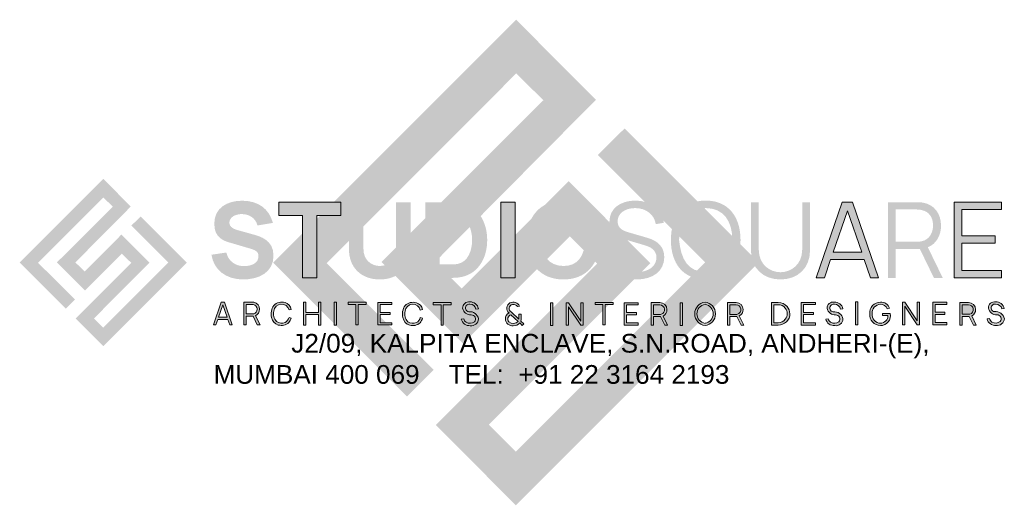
# Model space of a CAD drawing. Header units: millimetres. Extents: x -158258 to 126254, y -16359 to 60195.
# Tile 1 of 173: x -150212 to -148808, y -5896 to -5203. Entities that reach past the tile are written whole.
import ezdxf

# ---------------------------------------------------------------- set-up
doc = ezdxf.new("R2010")
doc.units = ezdxf.units.MM
doc.header["$LTSCALE"] = 0.1
doc.header["$MEASUREMENT"] = 0
doc.layers.get('0').update_dxf_attribs({"lineweight": 5})
doc.layers.add('S2-Title', color=7, linetype='Continuous', lineweight=0)
doc.layers.add('WM', color=7, linetype='Continuous', transparency=0.8)
doc.styles.get("Standard").update_dxf_attribs({"font": 'ARIALN.TTF'})

# ---------------------------------------------------------------- blocks, each defined once
blk = doc.blocks.new('logo')
at = {"linetype": 'ByBlock', "true_color": 0xe8e8e8}
h = blk.add_hatch(color=254, dxfattribs=at)
h.dxf.hatch_style = 1
edge = h.paths.add_edge_path()
edge.add_spline(control_points=[(257.415, 47.058), (257.814, 46.665), (258.227, 46.257), (258.674, 45.818)], knot_values=[0, 0, 0, 0, 1, 1, 1, 1], degree=3, periodic=0)
edge.add_spline(control_points=[(258.674, 45.818), (256.167, 43.315), (253.662, 40.813), (251.184, 38.338)], knot_values=[0, 0, 0, 0, 1, 1, 1, 1], degree=3, periodic=0)
edge.add_spline(control_points=[(251.184, 38.338), (252.432, 37.087), (253.674, 35.842), (254.949, 34.565)], knot_values=[0, 0, 0, 0, 1, 1, 1, 1], degree=3, periodic=0)
edge.add_spline(control_points=[(254.949, 34.565), (256.6, 36.217), (258.261, 37.883), (259.897, 39.523)], knot_values=[0, 0, 0, 0, 1, 1, 1, 1], degree=3, periodic=0)
edge.add_spline(control_points=[(259.897, 39.523), (260.309, 39.111), (260.723, 38.698), (261.166, 38.255)], knot_values=[0, 0, 0, 0, 1, 1, 1, 1], degree=3, periodic=0)
edge.add_spline(control_points=[(261.166, 38.255), (258.679, 35.771), (256.177, 33.271), (253.695, 30.792)], knot_values=[0, 0, 0, 0, 1, 1, 1, 1], degree=3, periodic=0)
edge.add_spline(control_points=[(253.695, 30.792), (254.935, 29.549), (256.178, 28.304), (257.4, 27.079)], knot_values=[0, 0, 0, 0, 1, 1, 1, 1], degree=3, periodic=0)
edge.add_spline(control_points=[(257.4, 27.079), (261.146, 30.823), (264.901, 34.579), (268.634, 38.31)], knot_values=[0, 0, 0, 0, 1, 1, 1, 1], degree=3, periodic=0)
edge.add_spline(control_points=[(268.634, 38.31), (266.57, 40.377), (264.49, 42.458), (262.433, 44.516)], knot_values=[0, 0, 0, 0, 1, 1, 1, 1], degree=3, periodic=0)
edge.add_spline(control_points=[(262.433, 44.516), (262.04, 44.127), (261.632, 43.723), (261.19, 43.285)], knot_values=[0, 0, 0, 0, 1, 1, 1, 1], degree=3, periodic=0)
edge.add_spline(control_points=[(261.19, 43.285), (262.848, 41.631), (264.512, 39.969), (266.162, 38.324)], knot_values=[0, 0, 0, 0, 1, 1, 1, 1], degree=3, periodic=0)
edge.add_spline(control_points=[(266.162, 38.324), (263.236, 35.398), (260.315, 32.477), (257.397, 29.558)], knot_values=[0, 0, 0, 0, 1, 1, 1, 1], degree=3, periodic=0)
edge.add_spline(control_points=[(257.397, 29.558), (256.999, 29.959), (256.59, 30.371), (256.149, 30.814)], knot_values=[0, 0, 0, 0, 1, 1, 1, 1], degree=3, periodic=0)
edge.add_spline(control_points=[(256.149, 30.814), (258.649, 33.311), (261.151, 35.811), (263.625, 38.281)], knot_values=[0, 0, 0, 0, 1, 1, 1, 1], degree=3, periodic=0)
edge.add_spline(control_points=[(263.625, 38.281), (262.372, 39.537), (261.126, 40.785), (259.843, 42.071)], knot_values=[0, 0, 0, 0, 1, 1, 1, 1], degree=3, periodic=0)
edge.add_spline(control_points=[(259.843, 42.071), (258.197, 40.42), (256.535, 38.754), (254.892, 37.109)], knot_values=[0, 0, 0, 0, 1, 1, 1, 1], degree=3, periodic=0)
edge.add_spline(control_points=[(254.892, 37.109), (254.486, 37.508), (254.072, 37.915), (253.652, 38.328)], knot_values=[0, 0, 0, 0, 1, 1, 1, 1], degree=3, periodic=0)
edge.add_spline(control_points=[(253.652, 38.328), (256.145, 40.839), (258.639, 43.355), (261.102, 45.836)], knot_values=[0, 0, 0, 0, 1, 1, 1, 1], degree=3, periodic=0)
edge.add_spline(control_points=[(261.102, 45.836), (259.871, 47.073), (258.627, 48.325), (257.411, 49.546)], knot_values=[0, 0, 0, 0, 1, 1, 1, 1], degree=3, periodic=0)
edge.add_spline(control_points=[(257.411, 49.546), (253.666, 45.8), (249.909, 42.045), (246.171, 38.307)], knot_values=[0, 0, 0, 0, 1, 1, 1, 1], degree=3, periodic=0)
edge.add_spline(control_points=[(246.171, 38.307), (248.225, 36.251), (250.296, 34.179), (252.358, 32.116)], knot_values=[0, 0, 0, 0, 1, 1, 1, 1], degree=3, periodic=0)
edge.add_spline(control_points=[(252.358, 32.116), (252.755, 32.51), (253.163, 32.914), (253.594, 33.342)], knot_values=[0, 0, 0, 0, 1, 1, 1, 1], degree=3, periodic=0)
edge.add_spline(control_points=[(253.594, 33.342), (251.938, 34.992), (250.277, 36.648), (248.64, 38.281)], knot_values=[0, 0, 0, 0, 1, 1, 1, 1], degree=3, periodic=0)
edge.add_spline(control_points=[(248.64, 38.281), (251.581, 41.224), (254.506, 44.149), (257.415, 47.058)], knot_values=[0, 0, 0, 0, 1, 1, 1, 1], degree=3, periodic=0)
blk = doc.blocks.new('sslogo')
at = {"linetype": 'ByBlock'}
h = blk.add_hatch(color=256, dxfattribs=at)
h.dxf.hatch_style = 1
edge = h.paths.add_edge_path()
edge.add_spline(control_points=[(5.03, 17.44), (4.64, 17.05), (4.23, 16.64), (3.79, 16.21)], knot_values=[0, 0, 0, 0, 1, 1, 1, 1], degree=3, periodic=0)
edge.add_spline(control_points=[(3.79, 16.21), (5.45, 14.55), (7.11, 12.89), (8.76, 11.24)], knot_values=[0, 0, 0, 0, 1, 1, 1, 1], degree=3, periodic=0)
edge.add_spline(control_points=[(8.76, 11.24), (5.84, 8.32), (2.91, 5.4), (0, 2.48)], knot_values=[0, 0, 0, 0, 1, 1, 1, 1], degree=3, periodic=0)
edge.add_spline(control_points=[(0, 2.48), (-0.4, 2.88), (-0.81, 3.29), (-1.25, 3.73)], knot_values=[0, 0, 0, 0, 1, 1, 1, 1], degree=3, periodic=0)
edge.add_spline(control_points=[(-1.25, 3.73), (1.25, 6.23), (3.75, 8.73), (6.22, 11.2)], knot_values=[0, 0, 0, 0, 1, 1, 1, 1], degree=3, periodic=0)
edge.add_spline(control_points=[(6.22, 11.2), (4.97, 12.46), (3.73, 13.71), (2.44, 14.99)], knot_values=[0, 0, 0, 0, 1, 1, 1, 1], degree=3, periodic=0)
edge.add_spline(control_points=[(2.44, 14.99), (0.8, 13.34), (-0.87, 11.67), (-2.51, 10.03)], knot_values=[0, 0, 0, 0, 1, 1, 1, 1], degree=3, periodic=0)
edge.add_spline(control_points=[(-2.51, 10.03), (-2.91, 10.43), (-3.33, 10.84), (-3.75, 11.25)], knot_values=[0, 0, 0, 0, 1, 1, 1, 1], degree=3, periodic=0)
edge.add_spline(control_points=[(-3.75, 11.25), (-1.26, 13.76), (1.24, 16.28), (3.7, 18.76)], knot_values=[0, 0, 0, 0, 1, 1, 1, 1], degree=3, periodic=0)
edge.add_spline(control_points=[(3.7, 18.76), (2.47, 19.99), (1.23, 21.25), (0.01, 22.47)], knot_values=[0, 0, 0, 0, 1, 1, 1, 1], degree=3, periodic=0)
edge.add_spline(control_points=[(0.01, 22.47), (-3.73, 18.72), (-7.49, 14.97), (-11.23, 11.23)], knot_values=[0, 0, 0, 0, 1, 1, 1, 1], degree=3, periodic=0)
edge.add_spline(control_points=[(-11.23, 11.23), (-9.17, 9.17), (-7.1, 7.1), (-5.04, 5.04)], knot_values=[0, 0, 0, 0, 1, 1, 1, 1], degree=3, periodic=0)
edge.add_spline(control_points=[(-5.04, 5.04), (-4.65, 5.43), (-4.24, 5.83), (-3.81, 6.26)], knot_values=[0, 0, 0, 0, 1, 1, 1, 1], degree=3, periodic=0)
edge.add_spline(control_points=[(-3.81, 6.26), (-5.46, 7.91), (-7.12, 9.57), (-8.76, 11.2)], knot_values=[0, 0, 0, 0, 1, 1, 1, 1], degree=3, periodic=0)
edge.add_spline(control_points=[(-8.76, 11.2), (-5.82, 14.14), (-2.89, 17.07), (0.02, 19.98)], knot_values=[0, 0, 0, 0, 1, 1, 1, 1], degree=3, periodic=0)
edge.add_spline(control_points=[(0.02, 19.98), (0.41, 19.59), (0.83, 19.18), (1.27, 18.74)], knot_values=[0, 0, 0, 0, 1, 1, 1, 1], degree=3, periodic=0)
edge.add_spline(control_points=[(1.27, 18.74), (-1.23, 16.24), (-3.74, 13.73), (-6.22, 11.26)], knot_values=[0, 0, 0, 0, 1, 1, 1, 1], degree=3, periodic=0)
edge.add_spline(control_points=[(-6.22, 11.26), (-4.97, 10.01), (-3.73, 8.76), (-2.45, 7.49)], knot_values=[0, 0, 0, 0, 1, 1, 1, 1], degree=3, periodic=0)
edge.add_spline(control_points=[(-2.45, 7.49), (-0.8, 9.14), (0.86, 10.8), (2.5, 12.44)], knot_values=[0, 0, 0, 0, 1, 1, 1, 1], degree=3, periodic=0)
edge.add_spline(control_points=[(2.5, 12.44), (2.91, 12.03), (3.32, 11.62), (3.77, 11.18)], knot_values=[0, 0, 0, 0, 1, 1, 1, 1], degree=3, periodic=0)
edge.add_spline(control_points=[(3.77, 11.18), (1.28, 8.69), (-1.22, 6.19), (-3.71, 3.71)], knot_values=[0, 0, 0, 0, 1, 1, 1, 1], degree=3, periodic=0)
edge.add_spline(control_points=[(-3.71, 3.71), (-2.47, 2.47), (-1.22, 1.23), (0, 0)], knot_values=[0, 0, 0, 0, 1, 1, 1, 1], degree=3, periodic=0)
edge.add_spline(control_points=[(0, 0), (3.75, 3.74), (7.5, 7.5), (11.23, 11.23)], knot_values=[0, 0, 0, 0, 1, 1, 1, 1], degree=3, periodic=0)
edge.add_spline(control_points=[(11.23, 11.23), (9.17, 13.3), (7.09, 15.38), (5.03, 17.44)], knot_values=[0, 0, 0, 0, 1, 1, 1, 1], degree=3, periodic=0)
h = blk.add_hatch(color=256, dxfattribs=at)
h.dxf.hatch_style = 1
edge = h.paths.add_edge_path()
edge.add_spline(control_points=[(16.95, 16.6), (16.95, 17.32), (17.79, 17.78), (18.7, 17.74)], knot_values=[0, 0, 0, 0, 1, 1, 1, 1], degree=3, periodic=0)
edge.add_spline(control_points=[(18.7, 17.74), (19.62, 17.72), (20.5, 17.2), (20.72, 16.21)], knot_values=[0, 0, 0, 0, 1, 1, 1, 1], degree=3, periodic=0)
edge.add_line((20.72, 16.21), (22.8, 16.56))
edge.add_spline(control_points=[(22.8, 16.56), (22.3, 18.47), (20.83, 19.51), (18.73, 19.54)], knot_values=[0, 0, 0, 0, 1, 1, 1, 1], degree=3, periodic=0)
edge.add_spline(control_points=[(18.73, 19.54), (16.64, 19.56), (14.93, 18.55), (14.93, 16.5)], knot_values=[0, 0, 0, 0, 1, 1, 1, 1], degree=3, periodic=0)
edge.add_spline(control_points=[(14.93, 16.5), (14.85, 14.43), (16.44, 14.07), (17.23, 13.85)], knot_values=[0, 0, 0, 0, 1, 1, 1, 1], degree=3, periodic=0)
edge.add_line((17.23, 13.85), (19.87, 13.07))
edge.add_spline(control_points=[(19.87, 13.07), (20.76, 12.82), (20.86, 12.46), (20.86, 12.06)], knot_values=[0, 0, 0, 0, 1, 1, 1, 1], degree=3, periodic=0)
edge.add_spline(control_points=[(20.86, 12.06), (20.86, 11.12), (19.87, 10.75), (18.92, 10.75)], knot_values=[0, 0, 0, 0, 1, 1, 1, 1], degree=3, periodic=0)
edge.add_spline(control_points=[(18.92, 10.75), (17.79, 10.75), (16.82, 11.4), (16.54, 12.58)], knot_values=[0, 0, 0, 0, 1, 1, 1, 1], degree=3, periodic=0)
edge.add_line((16.54, 12.58), (14.54, 12.28))
edge.add_spline(control_points=[(14.54, 12.28), (14.85, 10.22), (16.54, 8.96), (18.8, 8.96)], knot_values=[0, 0, 0, 0, 1, 1, 1, 1], degree=3, periodic=0)
edge.add_spline(control_points=[(18.8, 8.96), (20.88, 8.96), (22.92, 9.89), (22.88, 12.19)], knot_values=[0, 0, 0, 0, 1, 1, 1, 1], degree=3, periodic=0)
edge.add_spline(control_points=[(22.88, 12.19), (22.88, 14.24), (21.12, 14.75), (20.07, 15.03)], knot_values=[0, 0, 0, 0, 1, 1, 1, 1], degree=3, periodic=0)
edge.add_line((20.07, 15.03), (18.31, 15.52))
edge.add_spline(control_points=[(18.31, 15.52), (17.66, 15.68), (16.95, 15.94), (16.95, 16.6)], knot_values=[0, 0, 0, 0, 1, 1, 1, 1], degree=3, periodic=0)
h = blk.add_hatch(color=256, dxfattribs=at)
h.dxf.hatch_style = 1
h.paths.add_polyline_path([(26.78, 17.55), (26.78, 9.17), (28.71, 9.17), (28.71, 17.55), (31.92, 17.55), (31.92, 19.34), (23.58, 19.34), (23.58, 17.55)])
h = blk.add_hatch(color=256, dxfattribs=at)
h.dxf.hatch_style = 1
edge = h.paths.add_edge_path()
edge.add_spline(control_points=[(37.17, 10.77), (35.96, 10.77), (34.98, 11.66), (34.98, 13)], knot_values=[0, 0, 0, 0, 1, 1, 1, 1], degree=3, periodic=0)
edge.add_line((34.98, 13), (34.98, 19.34))
edge.add_line((34.98, 19.34), (33.03, 19.33))
edge.add_line((33.03, 19.33), (33.03, 12.99))
edge.add_spline(control_points=[(33.03, 12.99), (33.03, 10.54), (34.71, 8.96), (37.17, 8.96)], knot_values=[0, 0, 0, 0, 1, 1, 1, 1], degree=3, periodic=0)
edge.add_spline(control_points=[(37.17, 8.96), (39.63, 8.96), (41.31, 10.54), (41.31, 12.99)], knot_values=[0, 0, 0, 0, 1, 1, 1, 1], degree=3, periodic=0)
edge.add_line((41.31, 12.99), (41.31, 19.34))
edge.add_line((41.31, 19.34), (39.36, 19.34))
edge.add_line((39.36, 19.34), (39.36, 13))
edge.add_spline(control_points=[(39.36, 13), (39.36, 11.69), (38.42, 10.77), (37.17, 10.77)], knot_values=[0, 0, 0, 0, 1, 1, 1, 1], degree=3, periodic=0)
h = blk.add_hatch(color=256, dxfattribs=at)
h.dxf.hatch_style = 1
edge = h.paths.add_edge_path()
edge.add_spline(control_points=[(51.61, 14.26), (51.61, 16.84), (50.24, 18.99), (47.78, 19.29)], knot_values=[0, 0, 0, 0, 1, 1, 1, 1], degree=3, periodic=0)
edge.add_spline(control_points=[(47.78, 19.29), (47.32, 19.34), (46.73, 19.34), (46.57, 19.34)], knot_values=[0, 0, 0, 0, 1, 1, 1, 1], degree=3, periodic=0)
edge.add_line((46.57, 19.34), (43.28, 19.34))
edge.add_line((43.28, 19.34), (43.28, 9.17))
edge.add_line((43.28, 9.17), (46.57, 9.17))
edge.add_spline(control_points=[(46.57, 9.17), (46.73, 9.17), (47.32, 9.17), (47.78, 9.23)], knot_values=[0, 0, 0, 0, 1, 1, 1, 1], degree=3, periodic=0)
edge.add_spline(control_points=[(47.78, 9.23), (50.24, 9.52), (51.61, 11.67), (51.61, 14.26)], knot_values=[0, 0, 0, 0, 1, 1, 1, 1], degree=3, periodic=0)
edge = h.paths.add_edge_path(flags=16)
edge.add_spline(control_points=[(49.58, 14.26), (49.58, 12.8), (49, 11.32), (47.67, 11.05)], knot_values=[0, 0, 0, 0, 1, 1, 1, 1], degree=3, periodic=0)
edge.add_spline(control_points=[(47.67, 11.05), (47.32, 10.98), (46.83, 10.98), (46.57, 10.98)], knot_values=[0, 0, 0, 0, 1, 1, 1, 1], degree=3, periodic=0)
edge.add_line((46.57, 10.98), (45.23, 10.98))
edge.add_line((45.23, 10.98), (45.23, 17.53))
edge.add_line((45.23, 17.53), (46.57, 17.53))
edge.add_spline(control_points=[(46.57, 17.53), (46.83, 17.53), (47.32, 17.53), (47.67, 17.46)], knot_values=[0, 0, 0, 0, 1, 1, 1, 1], degree=3, periodic=0)
edge.add_spline(control_points=[(47.67, 17.46), (48.96, 17.21), (49.58, 15.78), (49.58, 14.26)], knot_values=[0, 0, 0, 0, 1, 1, 1, 1], degree=3, periodic=0)
h = blk.add_hatch(color=256, dxfattribs=at)
h.dxf.hatch_style = 1
h.paths.add_polyline_path([(53.44, 9.17), (55.36, 9.17), (55.36, 19.34), (53.44, 19.34)])
h = blk.add_hatch(color=256, dxfattribs=at)
h.dxf.hatch_style = 1
edge = h.paths.add_edge_path()
edge.add_spline(control_points=[(61.84, 8.96), (64.89, 8.96), (66.7, 10.98), (66.77, 14.26)], knot_values=[0, 0, 0, 0, 1, 1, 1, 1], degree=3, periodic=0)
edge.add_spline(control_points=[(66.77, 14.26), (66.77, 17.42), (64.89, 19.56), (61.84, 19.56)], knot_values=[0, 0, 0, 0, 1, 1, 1, 1], degree=3, periodic=0)
edge.add_spline(control_points=[(61.84, 19.56), (58.79, 19.56), (56.91, 17.42), (56.91, 14.26)], knot_values=[0, 0, 0, 0, 1, 1, 1, 1], degree=3, periodic=0)
edge.add_spline(control_points=[(56.91, 14.26), (56.91, 11.1), (58.79, 8.96), (61.84, 8.96)], knot_values=[0, 0, 0, 0, 1, 1, 1, 1], degree=3, periodic=0)
edge = h.paths.add_edge_path(flags=16)
edge.add_spline(control_points=[(64.74, 14.26), (64.74, 12.14), (63.77, 10.74), (61.84, 10.77)], knot_values=[0, 0, 0, 0, 1, 1, 1, 1], degree=3, periodic=0)
edge.add_spline(control_points=[(61.84, 10.77), (59.9, 10.8), (58.94, 12.14), (58.94, 14.26)], knot_values=[0, 0, 0, 0, 1, 1, 1, 1], degree=3, periodic=0)
edge.add_spline(control_points=[(58.94, 14.26), (58.94, 16.38), (59.9, 17.78), (61.84, 17.74)], knot_values=[0, 0, 0, 0, 1, 1, 1, 1], degree=3, periodic=0)
edge.add_spline(control_points=[(61.84, 17.74), (63.77, 17.72), (64.74, 16.38), (64.74, 14.26)], knot_values=[0, 0, 0, 0, 1, 1, 1, 1], degree=3, periodic=0)
h = blk.add_hatch(color=256, dxfattribs=at)
h.dxf.hatch_style = 1
edge = h.paths.add_edge_path()
edge.add_spline(control_points=[(71.7, 8.96), (73.82, 8.96), (75.41, 10.05), (75.41, 11.96)], knot_values=[0, 0, 0, 0, 1, 1, 1, 1], degree=3, periodic=0)
edge.add_spline(control_points=[(75.41, 11.96), (75.41, 13.87), (73.78, 14.37), (72.95, 14.61)], knot_values=[0, 0, 0, 0, 1, 1, 1, 1], degree=3, periodic=0)
edge.add_line((72.95, 14.61), (70.95, 15.19))
edge.add_spline(control_points=[(70.95, 15.19), (70.16, 15.42), (69.11, 15.66), (69.14, 16.8)], knot_values=[0, 0, 0, 0, 1, 1, 1, 1], degree=3, periodic=0)
edge.add_spline(control_points=[(69.14, 16.8), (69.14, 17.82), (70.14, 18.57), (71.52, 18.55)], knot_values=[0, 0, 0, 0, 1, 1, 1, 1], degree=3, periodic=0)
edge.add_spline(control_points=[(71.52, 18.55), (72.93, 18.55), (74.06, 17.71), (74.27, 16.39)], knot_values=[0, 0, 0, 0, 1, 1, 1, 1], degree=3, periodic=0)
edge.add_line((74.27, 16.39), (75.36, 16.57))
edge.add_spline(control_points=[(75.36, 16.57), (75.02, 18.41), (73.55, 19.54), (71.53, 19.56)], knot_values=[0, 0, 0, 0, 1, 1, 1, 1], degree=3, periodic=0)
edge.add_spline(control_points=[(71.53, 19.56), (69.52, 19.56), (68.04, 18.48), (68.04, 16.76)], knot_values=[0, 0, 0, 0, 1, 1, 1, 1], degree=3, periodic=0)
edge.add_spline(control_points=[(68.04, 16.76), (68.04, 15.4), (68.97, 14.68), (70.22, 14.31)], knot_values=[0, 0, 0, 0, 1, 1, 1, 1], degree=3, periodic=0)
edge.add_line((70.22, 14.31), (72.79, 13.55))
edge.add_spline(control_points=[(72.79, 13.55), (73.49, 13.34), (74.36, 12.96), (74.36, 11.9)], knot_values=[0, 0, 0, 0, 1, 1, 1, 1], degree=3, periodic=0)
edge.add_spline(control_points=[(74.36, 11.9), (74.36, 10.71), (73.24, 9.95), (71.74, 9.95)], knot_values=[0, 0, 0, 0, 1, 1, 1, 1], degree=3, periodic=0)
edge.add_spline(control_points=[(71.74, 9.95), (70.23, 9.95), (69.06, 10.74), (68.72, 12.07)], knot_values=[0, 0, 0, 0, 1, 1, 1, 1], degree=3, periodic=0)
edge.add_line((68.72, 12.07), (67.65, 11.9))
edge.add_spline(control_points=[(67.65, 11.9), (68, 10.09), (69.48, 8.97), (71.7, 8.96)], knot_values=[0, 0, 0, 0, 1, 1, 1, 1], degree=3, periodic=0)
h = blk.add_hatch(color=256, dxfattribs=at)
h.dxf.hatch_style = 1
edge = h.paths.add_edge_path()
edge.add_line((83.92, 9.91), (84.86, 8.97))
edge.add_line((84.86, 8.97), (85.55, 9.68))
edge.add_line((85.55, 9.68), (84.6, 10.63))
edge.add_spline(control_points=[(84.6, 10.63), (85.3, 11.51), (85.66, 12.8), (85.66, 14.26)], knot_values=[0, 0, 0, 0, 1, 1, 1, 1], degree=3, periodic=0)
edge.add_spline(control_points=[(85.66, 14.26), (85.66, 17.38), (84.02, 19.56), (80.99, 19.56)], knot_values=[0, 0, 0, 0, 1, 1, 1, 1], degree=3, periodic=0)
edge.add_spline(control_points=[(80.99, 19.56), (77.93, 19.56), (76.3, 17.38), (76.3, 14.26)], knot_values=[0, 0, 0, 0, 1, 1, 1, 1], degree=3, periodic=0)
edge.add_spline(control_points=[(76.3, 14.26), (76.3, 11.13), (77.93, 8.96), (80.99, 8.96)], knot_values=[0, 0, 0, 0, 1, 1, 1, 1], degree=3, periodic=0)
edge.add_spline(control_points=[(80.99, 8.96), (82.18, 8.96), (83.17, 9.3), (83.92, 9.91)], knot_values=[0, 0, 0, 0, 1, 1, 1, 1], degree=3, periodic=0)
edge = h.paths.add_edge_path(flags=16)
edge.add_spline(control_points=[(83.17, 10.65), (82.61, 10.2), (81.89, 9.97), (80.99, 9.97)], knot_values=[0, 0, 0, 0, 1, 1, 1, 1], degree=3, periodic=0)
edge.add_spline(control_points=[(80.99, 9.97), (78.6, 9.97), (77.66, 11.63), (77.4, 14.26)], knot_values=[0, 0, 0, 0, 1, 1, 1, 1], degree=3, periodic=0)
edge.add_spline(control_points=[(77.4, 14.26), (77.4, 16.71), (78.6, 18.57), (80.99, 18.55)], knot_values=[0, 0, 0, 0, 1, 1, 1, 1], degree=3, periodic=0)
edge.add_spline(control_points=[(80.99, 18.55), (83.37, 18.55), (84.56, 16.8), (84.56, 14.26)], knot_values=[0, 0, 0, 0, 1, 1, 1, 1], degree=3, periodic=0)
edge.add_spline(control_points=[(84.56, 14.26), (84.56, 13.11), (84.31, 12.13), (83.84, 11.39)], knot_values=[0, 0, 0, 0, 1, 1, 1, 1], degree=3, periodic=0)
edge.add_line((83.84, 11.39), (82.85, 12.38))
edge.add_line((82.85, 12.38), (82.14, 11.67))
edge.add_line((82.14, 11.67), (83.17, 10.65))
h = blk.add_hatch(color=256, dxfattribs=at)
h.dxf.hatch_style = 1
edge = h.paths.add_edge_path()
edge.add_spline(control_points=[(91.03, 8.96), (93.36, 8.96), (95, 10.5), (95, 12.84)], knot_values=[0, 0, 0, 0, 1, 1, 1, 1], degree=3, periodic=0)
edge.add_line((95, 12.84), (95, 19.34))
edge.add_line((95, 19.34), (93.95, 19.34))
edge.add_line((93.95, 19.34), (93.95, 12.99))
edge.add_spline(control_points=[(93.95, 12.99), (93.95, 10.87), (92.35, 9.93), (91.03, 9.93)], knot_values=[0, 0, 0, 0, 1, 1, 1, 1], degree=3, periodic=0)
edge.add_spline(control_points=[(91.03, 9.93), (89.72, 9.93), (88.11, 10.85), (88.11, 12.99)], knot_values=[0, 0, 0, 0, 1, 1, 1, 1], degree=3, periodic=0)
edge.add_line((88.11, 12.99), (88.11, 19.34))
edge.add_line((88.11, 19.34), (87.06, 19.34))
edge.add_line((87.06, 19.34), (87.06, 12.84))
edge.add_spline(control_points=[(87.06, 12.84), (87.06, 10.5), (88.7, 8.96), (91.03, 8.96)], knot_values=[0, 0, 0, 0, 1, 1, 1, 1], degree=3, periodic=0)
h = blk.add_hatch(color=256, dxfattribs=at)
h.dxf.hatch_style = 1
h.paths.add_polyline_path([(100.72, 19.34), (99.34, 19.34), (95.83, 9.17), (96.93, 9.17), (97.77, 11.64), (102.28, 11.64), (103.14, 9.17), (104.22, 9.17)])
h.paths.add_polyline_path([(101.95, 12.62), (98.11, 12.62), (100.02, 18.17)], flags=16)
h = blk.add_hatch(color=256, dxfattribs=at)
h.dxf.hatch_style = 1
edge = h.paths.add_edge_path()
edge.add_spline(control_points=[(110.84, 13.28), (111.99, 13.75), (112.61, 14.87), (112.61, 16.19)], knot_values=[0, 0, 0, 0, 1, 1, 1, 1], degree=3, periodic=0)
edge.add_spline(control_points=[(112.61, 16.19), (112.61, 17.78), (111.72, 19.04), (110.13, 19.29)], knot_values=[0, 0, 0, 0, 1, 1, 1, 1], degree=3, periodic=0)
edge.add_spline(control_points=[(110.13, 19.29), (109.87, 19.33), (109.62, 19.34), (109.42, 19.34)], knot_values=[0, 0, 0, 0, 1, 1, 1, 1], degree=3, periodic=0)
edge.add_line((109.42, 19.34), (105.49, 19.34))
edge.add_line((105.49, 19.34), (105.49, 9.17))
edge.add_line((105.49, 9.17), (106.52, 9.17))
edge.add_line((106.52, 9.17), (106.52, 13.03))
edge.add_line((106.52, 13.03), (109.78, 13.03))
edge.add_line((109.78, 13.03), (111.65, 9.17))
edge.add_line((111.65, 9.17), (112.84, 9.17))
edge.add_line((112.84, 9.17), (110.84, 13.28))
edge = h.paths.add_edge_path(flags=16)
edge.add_spline(control_points=[(111.53, 16.19), (111.53, 15.25), (111.05, 14.31), (110.02, 14.09)], knot_values=[0, 0, 0, 0, 1, 1, 1, 1], degree=3, periodic=0)
edge.add_spline(control_points=[(110.02, 14.09), (109.8, 14.05), (109.55, 14.03), (109.39, 14.03)], knot_values=[0, 0, 0, 0, 1, 1, 1, 1], degree=3, periodic=0)
edge.add_line((109.39, 14.03), (106.52, 14.03))
edge.add_line((106.52, 14.03), (106.52, 18.36))
edge.add_line((106.52, 18.36), (109.39, 18.36))
edge.add_spline(control_points=[(109.39, 18.36), (109.55, 18.36), (109.8, 18.34), (110.02, 18.28)], knot_values=[0, 0, 0, 0, 1, 1, 1, 1], degree=3, periodic=0)
edge.add_spline(control_points=[(110.02, 18.28), (111.05, 18.07), (111.56, 17.22), (111.53, 16.19)], knot_values=[0, 0, 0, 0, 1, 1, 1, 1], degree=3, periodic=0)
h = blk.add_hatch(color=256, dxfattribs=at)
h.dxf.hatch_style = 1
h.paths.add_polyline_path([(114.39, 9.17), (120.75, 9.17), (120.75, 10.16), (115.42, 10.16), (115.42, 13.84), (119.9, 13.84), (119.9, 14.82), (115.42, 14.82), (115.42, 18.36), (120.75, 18.36), (120.75, 19.34), (114.39, 19.34)])
h = blk.add_hatch(color=256, dxfattribs=at)
h.dxf.hatch_style = 1
h.paths.add_polyline_path([(16.28, 5.89), (15.87, 5.89), (14.83, 2.86), (15.15, 2.86), (15.41, 3.6), (16.75, 3.6), (17, 2.86), (17.32, 2.86)])
h.paths.add_polyline_path([(16.07, 5.54), (16.65, 3.89), (15.5, 3.89)], flags=16)
h = blk.add_hatch(color=256, dxfattribs=at)
h.dxf.hatch_style = 1
h.paths.add_polyline_path([(20.16, 4.02), (20.71, 2.87), (21.07, 2.87), (20.48, 4.09, 0.295388), (21, 4.96, 0.388234), (20.26, 5.89), (18.88, 5.89), (18.88, 2.87), (19.19, 2.87), (19.19, 4.02)])
h.paths.add_polyline_path([(20.23, 4.33), (19.19, 4.33), (19.19, 5.6), (20.04, 5.6, -0.416633), (20.68, 4.96, -0.317681)], flags=16)
h = blk.add_hatch(color=256, dxfattribs=at)
h.dxf.hatch_style = 1
h.paths.add_polyline_path([(22.91, 5.48, 0.214925), (22.63, 3.85, 0.287138), (23.53, 2.84, 0.268846), (24.95, 3.17, 0.090163), (25.28, 3.78), (24.97, 3.86, -0.220208), (24.45, 3.19, -0.267486), (23.3, 3.3, -0.252633), (22.93, 4.72, -0.370192), (23.89, 5.64, -0.389048), (24.97, 4.86), (25.28, 4.94, 0.247678), (24.44, 5.87, 0.25924)])
h = blk.add_hatch(color=256, dxfattribs=at)
h.dxf.hatch_style = 1
h.paths.add_polyline_path([(27.24, 5.9), (26.92, 5.9), (26.92, 2.82), (27.24, 2.82), (27.24, 4.24), (28.93, 4.24), (28.93, 2.82), (29.23, 2.82), (29.23, 5.9), (28.93, 5.9), (28.93, 4.51), (27.24, 4.5)])
h = blk.add_hatch(color=256, dxfattribs=at)
h.dxf.hatch_style = 1
h.paths.add_polyline_path([(31.36, 5.89), (31.05, 5.89), (31.05, 2.82), (31.36, 2.82)])
h = blk.add_hatch(color=256, dxfattribs=at)
h.dxf.hatch_style = 1
h.paths.add_polyline_path([(33.97, 5.6), (33.97, 2.86), (34.28, 2.86), (34.28, 5.6), (35.34, 5.6), (35.34, 5.89), (32.91, 5.89), (32.91, 5.6)])
h = blk.add_hatch(color=256, dxfattribs=at)
h.dxf.hatch_style = 1
h.paths.add_polyline_path([(36.91, 5.88), (36.91, 2.85), (38.8, 2.85), (38.8, 3.15), (37.22, 3.15), (37.22, 4.24), (38.55, 4.24), (38.55, 4.54), (37.22, 4.54), (37.22, 5.59), (38.8, 5.59), (38.8, 5.88)])
h = blk.add_hatch(color=256, dxfattribs=at)
h.dxf.hatch_style = 1
h.paths.add_polyline_path([(42.62, 4.83), (42.93, 4.92, 0.247678), (42.09, 5.84, 0.25924), (40.56, 5.46, 0.214925), (40.28, 3.83, 0.287138), (41.19, 2.82, 0.268846), (42.6, 3.15, 0.090163), (42.93, 3.75), (42.62, 3.84, -0.220208), (42.1, 3.16, -0.267486), (40.95, 3.28, -0.252633), (40.58, 4.69, -0.370192), (41.54, 5.62, -0.389048)])
h = blk.add_hatch(color=256, dxfattribs=at)
h.dxf.hatch_style = 1
h.paths.add_polyline_path([(44.35, 5.85), (44.35, 5.56), (45.4, 5.56), (45.4, 2.82), (45.71, 2.82), (45.71, 5.56), (46.77, 5.56), (46.77, 5.85)])
h = blk.add_hatch(color=256, dxfattribs=at)
h.dxf.hatch_style = 1
h.paths.add_polyline_path([(50.1, 4.98), (50.43, 5.03, 0.356929), (49.29, 5.95, 0.452909), (48.31, 5.09, 0.37097), (49.45, 4.19, -0.682305), (49.89, 3.27, -0.293134), (48.78, 3.21, -0.190518), (48.45, 3.69), (48.13, 3.64, 0.365873), (49.34, 2.75, 0.432706), (50.44, 3.65, 0.398971), (49.12, 4.62, -1.02611), (49.28, 5.62, -0.384876)])
h = blk.add_hatch(color=256, dxfattribs=at)
h.dxf.hatch_style = 1
h.paths.add_polyline_path([(54.82, 4.61, -0.227516), (54.54, 5.1, -0.709257), (55.66, 5.31), (55.96, 5.39, 0.445923), (54.57, 5.76, 0.5161), (54.54, 4.46, 0.311921), (54.05, 3.64, 0.453291), (55.11, 2.75, 0.222879), (56, 3.11), (56.33, 2.79), (56.53, 3.01), (56.14, 3.37, 0.050743), (56.19, 4.28), (55.88, 4.28), (55.88, 3.61)])
h.paths.add_polyline_path([(55.77, 3.33, -0.38947), (54.51, 3.27, -0.548521), (54.79, 4.22)], flags=16)
h = blk.add_hatch(color=256, dxfattribs=at)
h.dxf.hatch_style = 1
h.paths.add_polyline_path([(60.11, 2.76), (60.43, 2.76), (60.43, 5.84), (60.11, 5.84)])
h = blk.add_hatch(color=256, dxfattribs=at)
h.dxf.hatch_style = 1
h.paths.add_polyline_path([(62.23, 2.82), (62.55, 2.82), (62.55, 5.3), (64.21, 2.82), (64.52, 2.82), (64.52, 5.84), (64.21, 5.84), (64.21, 3.36), (62.55, 5.84), (62.23, 5.84)])
h = blk.add_hatch(color=256, dxfattribs=at)
h.dxf.hatch_style = 1
h.paths.add_polyline_path([(66.1, 5.88), (66.1, 5.59), (67.16, 5.59), (67.16, 2.85), (67.46, 2.85), (67.46, 5.59), (68.52, 5.59), (68.52, 5.88)])
h = blk.add_hatch(color=256, dxfattribs=at)
h.dxf.hatch_style = 1
h.paths.add_polyline_path([(70.01, 5.84), (70.01, 2.82), (71.91, 2.82), (71.91, 3.11), (70.32, 3.11), (70.32, 4.21), (71.66, 4.21), (71.66, 4.5), (70.32, 4.5), (70.32, 5.55), (71.91, 5.55), (71.91, 5.84)])
h = blk.add_hatch(color=256, dxfattribs=at)
h.dxf.hatch_style = 1
h.paths.add_polyline_path([(74.92, 3.97), (75.48, 2.82), (75.84, 2.82), (75.24, 4.04, 0.288462), (75.77, 4.91, 0.40908), (74.81, 5.85), (73.64, 5.85), (73.64, 2.82), (73.95, 2.82), (73.95, 3.97)])
h = blk.add_hatch(color=256, dxfattribs=at)
h.dxf.hatch_style = 1
h.paths.add_polyline_path([(77.53, 2.76), (77.85, 2.76), (77.85, 5.84), (77.53, 5.84)])
h = blk.add_hatch(color=256, dxfattribs=at)
h.dxf.hatch_style = 1
h.paths.add_polyline_path([(80.9, 5.92, 0.884618), (80.9, 2.76, 0.884618)])
h.paths.add_polyline_path([(80.91, 5.62, -0.854631), (80.9, 3.06, -0.864898)], flags=16)
h = blk.add_hatch(color=256, dxfattribs=at)
h.dxf.hatch_style = 1
h.paths.add_polyline_path([(84.2, 3.97), (85.17, 3.97), (85.73, 2.83), (86.09, 2.83), (85.49, 4.05, 0.288462), (86.02, 4.91, 0.40908), (85.06, 5.85), (83.89, 5.85), (83.89, 2.83), (84.2, 2.83)])
h = blk.add_hatch(color=256, dxfattribs=at)
h.dxf.hatch_style = 1
h.paths.add_polyline_path([(91.91, 5.32, 0.220025), (90.7, 5.87), (89.8, 5.87), (89.8, 2.84), (90.82, 2.84, 0.401903), (92.3, 4.36, 0.164945)])
h.paths.add_polyline_path([(91.67, 5.11, -0.343806), (91.67, 3.61, -0.228193), (90.72, 3.14), (90.12, 3.14), (90.12, 5.57), (90.72, 5.57, -0.231281)], flags=16)
h = blk.add_hatch(color=256, dxfattribs=at)
h.dxf.hatch_style = 1
h.paths.add_polyline_path([(95.72, 5.87), (93.82, 5.87), (93.82, 2.84), (95.72, 2.84), (95.72, 3.13), (94.13, 3.13), (94.13, 4.23), (95.46, 4.23), (95.46, 4.52), (94.13, 4.52), (94.13, 5.58), (95.72, 5.58)])
h = blk.add_hatch(color=256, dxfattribs=at)
h.dxf.hatch_style = 1
h.paths.add_polyline_path([(99.09, 4.97), (99.41, 5.03, 0.378997), (98.27, 5.91, 0.478922), (97.3, 5.08, 0.37097), (98.44, 4.19, -0.682305), (98.88, 3.27, -0.293134), (97.77, 3.21, -0.190518), (97.44, 3.68), (97.12, 3.63, 0.37348), (98.32, 2.76, 0.440885), (99.43, 3.65, 0.398971), (98.1, 4.61, -1.02611), (98.27, 5.62, -0.384876)])
h = blk.add_hatch(color=256, dxfattribs=at)
h.dxf.hatch_style = 1
h.paths.add_polyline_path([(101.42, 5.95), (101.1, 5.95), (101.1, 2.88), (101.42, 2.88)])
h = blk.add_hatch(color=256, dxfattribs=at)
h.dxf.hatch_style = 1
h.paths.add_polyline_path([(103.03, 4.35, 0.43181), (104.46, 2.77, 0.493745), (105.78, 4.38), (104.76, 4.38), (104.76, 4.11), (105.46, 4.11, -0.41637), (104.47, 3.07, -0.4194), (103.34, 4.35, -0.421261), (104.47, 5.63, -0.312042), (105.36, 5.02), (105.67, 5.09, 0.352717), (104.46, 5.92, 0.430576)])
h = blk.add_hatch(color=256, dxfattribs=at)
h.dxf.hatch_style = 1
h.paths.add_polyline_path([(109.4, 3.41), (107.73, 5.89), (107.42, 5.89), (107.42, 2.87), (107.73, 2.87), (107.73, 5.35), (109.4, 2.87), (109.71, 2.87), (109.71, 5.89), (109.4, 5.89)])
h = blk.add_hatch(color=256, dxfattribs=at)
h.dxf.hatch_style = 1
h.paths.add_polyline_path([(111.49, 2.87), (113.38, 2.87), (113.38, 3.16), (111.8, 3.16), (111.8, 4.26), (113.13, 4.26), (113.13, 4.55), (111.8, 4.55), (111.8, 5.6), (113.38, 5.6), (113.38, 5.9), (111.49, 5.9)])
h = blk.add_hatch(color=256, dxfattribs=at)
h.dxf.hatch_style = 1
h.paths.add_polyline_path([(116.73, 4.06, 0.288462), (117.26, 4.93, 0.40908), (116.3, 5.86), (115.13, 5.86), (115.13, 2.84), (115.44, 2.84), (115.44, 3.98), (116.41, 3.98), (116.97, 2.84), (117.33, 2.84)])
h = blk.add_hatch(color=256, dxfattribs=at)
h.dxf.hatch_style = 1
h.paths.add_polyline_path([(119.95, 5.64, -0.384876), (120.78, 5), (121.1, 5.05, 0.378997), (119.96, 5.94, 0.478922), (118.98, 5.11, 0.37097), (120.12, 4.21, -0.682305), (120.56, 3.29, -0.293134), (119.46, 3.23, -0.190518), (119.12, 3.71), (118.8, 3.66, 0.37348), (120.01, 2.79, 0.440885), (121.12, 3.67, 0.398971), (119.79, 4.64, -1.02611)])
at = {"color": 0}
for p, q in [((18.88, 5.89), (18.88, 2.87)), ((85.06, 5.85), (83.89, 5.85)), ((84.2, 5.56), (85.06, 5.56)), ((90.72, 5.87), (89.8, 5.87)), ((89.8, 5.87), (89.8, 2.84)), ((90.12, 3.14), (90.12, 5.57)), ((90.12, 5.57), (90.72, 5.57)), ((42.62, 4.83), (42.93, 4.92)), ((105.78, 4.38), (104.76, 4.38)), ((104.76, 4.38), (104.76, 4.11)), ((104.76, 4.11), (105.46, 4.11)), ((41.61, 2.76), (41.61, 2.76)), ((42.93, 3.75), (42.62, 3.84)), ((80.9, 3.06), (80.9, 3.06)), ((80.9, 2.76), (80.9, 2.76)), ((104.46, 2.77), (104.46, 2.77))]:
    blk.add_line(p, q, dxfattribs=at)
at = {"linetype": 'ByBlock'}
for points in [[(31.92, 19.34), (23.58, 19.34), (23.58, 17.55), (26.78, 17.55), (26.78, 9.17), (28.71, 9.17), (28.71, 17.55), (31.92, 17.55)], [(55.36, 19.34), (53.44, 19.34), (53.44, 9.17), (55.36, 9.17)], [(100.72, 19.34), (99.34, 19.34), (95.83, 9.17), (96.93, 9.17), (97.77, 11.64), (102.28, 11.64), (103.14, 9.17), (104.22, 9.17)], [(120.75, 19.34), (114.39, 19.34), (114.39, 9.17), (120.75, 9.17), (120.75, 10.16), (115.42, 10.16), (115.42, 13.84), (119.9, 13.84), (119.9, 14.82), (115.42, 14.82), (115.42, 18.36), (120.75, 18.36)], [(98.11, 12.62), (100.02, 18.17), (101.95, 12.62)], [(14.83, 2.86), (15.87, 5.89), (16.28, 5.89), (17.32, 2.86), (17, 2.86), (16.75, 3.6), (15.41, 3.6), (15.15, 2.86)], [(15.5, 3.89), (16.07, 5.54), (16.65, 3.89)], [(26.92, 5.9), (27.24, 5.9), (27.24, 4.5), (28.93, 4.51), (28.93, 5.9), (29.23, 5.9), (29.23, 2.82), (28.93, 2.82), (28.93, 4.24), (27.24, 4.24), (27.24, 2.82), (26.92, 2.82)], [(31.05, 5.89), (31.36, 5.89), (31.36, 2.82), (31.05, 2.82)], [(32.91, 5.6), (32.91, 5.89), (35.34, 5.89), (35.34, 5.6), (34.28, 5.6), (34.28, 2.86), (33.97, 2.86), (33.97, 5.6)], [(38.8, 5.59), (38.8, 5.88), (36.91, 5.88), (36.91, 2.85), (38.8, 2.85), (38.8, 3.15), (37.22, 3.15), (37.22, 4.24), (38.55, 4.24), (38.55, 4.54), (37.22, 4.54), (37.22, 5.59)], [(44.35, 5.56), (44.35, 5.85), (46.77, 5.85), (46.77, 5.56), (45.71, 5.56), (45.71, 2.82), (45.4, 2.82), (45.4, 5.56)], [(60.11, 5.84), (60.43, 5.84), (60.43, 2.76), (60.11, 2.76)], [(62.23, 2.82), (62.23, 5.84), (62.55, 5.84), (64.21, 3.36), (64.21, 5.84), (64.52, 5.84), (64.52, 2.82), (64.21, 2.82), (62.55, 5.3), (62.55, 2.82)], [(67.16, 2.85), (67.16, 5.59), (66.1, 5.59), (66.1, 5.88), (68.52, 5.88), (68.52, 5.59), (67.46, 5.59), (67.46, 2.85)], [(71.91, 5.84), (70.01, 5.84), (70.01, 2.82), (71.91, 2.82), (71.91, 3.11), (70.32, 3.11), (70.32, 4.21), (71.66, 4.21), (71.66, 4.5), (70.32, 4.5), (70.32, 5.55), (71.91, 5.55)], [(77.53, 5.84), (77.85, 5.84), (77.85, 2.76), (77.53, 2.76)], [(95.72, 5.58), (95.72, 5.87), (93.82, 5.87), (93.82, 2.84), (95.72, 2.84), (95.72, 3.13), (94.13, 3.13), (94.13, 4.23), (95.46, 4.23), (95.46, 4.52), (94.13, 4.52), (94.13, 5.58)], [(101.1, 5.95), (101.42, 5.95), (101.42, 2.88), (101.1, 2.88)], [(107.42, 2.87), (107.42, 5.89), (107.73, 5.89), (109.4, 3.41), (109.4, 5.89), (109.71, 5.89), (109.71, 2.87), (109.4, 2.87), (107.73, 5.35), (107.73, 2.87)], [(113.38, 5.6), (113.38, 5.9), (111.49, 5.9), (111.49, 2.87), (113.38, 2.87), (113.38, 3.16), (111.8, 3.16), (111.8, 4.26), (113.13, 4.26), (113.13, 4.55), (111.8, 4.55), (111.8, 5.6)]]:
    blk.add_lwpolyline(points, close=True, dxfattribs=at)
for points in [[(18.88, 2.87), (18.88, 5.89), (20.26, 5.89, -0.388234), (21, 4.96, -0.295388), (20.48, 4.09), (21.07, 2.87), (20.71, 2.87), (20.16, 4.02), (19.19, 4.02), (19.19, 2.87)], [(55.88, 4.28), (56.19, 4.28, -0.050743), (56.14, 3.37), (56.53, 3.01), (56.33, 2.79), (56, 3.11, -0.222879), (55.11, 2.75, -0.453291), (54.05, 3.64, -0.311921), (54.54, 4.46, -0.561779), (54.67, 5.81, -0.411269), (55.96, 5.39), (55.66, 5.31, 0.709257), (54.54, 5.1, 0.227516), (54.82, 4.61), (55.88, 3.61)], [(73.64, 2.82), (73.64, 5.85), (74.81, 5.85, -0.40908), (75.77, 4.91, -0.288462), (75.24, 4.04), (75.84, 2.82), (75.48, 2.82), (74.92, 3.97), (73.95, 3.97), (73.95, 2.82)], [(73.95, 4.26), (73.95, 5.55), (74.81, 5.55, -0.863663), (74.99, 4.28, -0.102206), (74.81, 4.26)], [(83.89, 2.83), (83.89, 5.85), (85.06, 5.85, -0.40908), (86.02, 4.91, -0.288462), (85.49, 4.05), (86.09, 2.83), (85.73, 2.83), (85.17, 3.97), (84.2, 3.97), (84.2, 2.83)], [(84.2, 4.27), (84.2, 5.56), (85.06, 5.56, -0.863663), (85.24, 4.29, -0.102206), (85.06, 4.27)], [(90.12, 3.14), (90.12, 5.57), (90.72, 5.57, -0.231281), (91.67, 5.11, -0.343806), (91.67, 3.61, -0.228193), (90.72, 3.14)], [(115.13, 2.84), (115.13, 5.86), (116.3, 5.86, -0.40908), (117.26, 4.93, -0.288462), (116.73, 4.06), (117.33, 2.84), (116.97, 2.84), (116.41, 3.98), (115.44, 3.98), (115.44, 2.84)], [(115.44, 4.28), (115.44, 5.57), (116.3, 5.57, -0.863663), (116.48, 4.3, -0.102206), (116.3, 4.28)]]:
    blk.add_lwpolyline(points, format="xyb", close=True, dxfattribs=at)
for points in [[(19.19, 4.33), (19.19, 5.6), (20.04, 5.6, -0.416633), (20.68, 4.96, -0.317681), (20.23, 4.33), (19.19, 4.33)], [(24.97, 4.86), (25.28, 4.94, 0.247678), (24.44, 5.87, 0.25924), (22.91, 5.48, 0.214925), (22.63, 3.85, 0.287138), (23.53, 2.84, 0.268846), (24.95, 3.17, 0.090163), (25.28, 3.78), (24.97, 3.86, -0.220208), (24.45, 3.19, -0.267486), (23.3, 3.3, -0.252633), (22.93, 4.72, -0.370192), (23.89, 5.64, -0.389048), (24.97, 4.86, 0.369875)], [(42.62, 4.83), (42.93, 4.92, 0.247678), (42.09, 5.84, 0.25924), (40.56, 5.46, 0.214925), (40.28, 3.83, 0.287138), (41.19, 2.82, 0.268846), (42.6, 3.15, 0.090163), (42.93, 3.75), (42.62, 3.84, -0.220208), (42.1, 3.16, -0.267486), (40.95, 3.28, -0.252633), (40.58, 4.69, -0.370192), (41.54, 5.62, -0.389048), (42.62, 4.83, 0.369875)], [(50.1, 4.98), (50.43, 5.03, 0.356929), (49.29, 5.95, 0.452909), (48.31, 5.09, 0.37097), (49.45, 4.19, -0.682305), (49.89, 3.27, -0.293134), (48.78, 3.21, -0.190518), (48.45, 3.69), (48.13, 3.64, 0.365873), (49.34, 2.75, 0.432706), (50.44, 3.65, 0.398971), (49.12, 4.62, -1.02611), (49.28, 5.62, -0.384876), (50.1, 4.98, 1.361499)], [(89.8, 2.84), (89.8, 5.87), (90.72, 5.87, -0.217442), (91.91, 5.32, -0.164945), (92.3, 4.36, -0.421048), (90.72, 2.84), (89.8, 2.84, -0.537092)], [(99.09, 4.97), (99.41, 5.03, 0.378997), (98.27, 5.91, 0.478922), (97.3, 5.08, 0.37097), (98.44, 4.19, -0.682305), (98.88, 3.27, -0.293134), (97.77, 3.21, -0.190518), (97.44, 3.68), (97.12, 3.63, 0.37348), (98.32, 2.76, 0.440885), (99.43, 3.65, 0.398971), (98.1, 4.61, -1.02611), (98.27, 5.62, -0.384876), (99.09, 4.97, 1.361499)], [(105.36, 5.02), (105.67, 5.09, 0.352717), (104.46, 5.92, 0.430576), (103.03, 4.35, 0.43181), (104.46, 2.77, 0.493745), (105.78, 4.38), (104.76, 4.38), (104.76, 4.11), (105.46, 4.11, -0.41637), (104.47, 3.07, -0.4194), (103.34, 4.35, -0.421261), (104.47, 5.63, -0.312042), (105.36, 5.02, -0.210637)], [(120.78, 5), (121.1, 5.05, 0.378997), (119.96, 5.94, 0.478922), (118.98, 5.11, 0.37097), (120.12, 4.21, -0.682305), (120.56, 3.29, -0.293134), (119.46, 3.23, -0.190518), (119.12, 3.71), (118.8, 3.66, 0.37348), (120.01, 2.79, 0.440885), (121.12, 3.67, 0.398971), (119.79, 4.64, -1.02611), (119.95, 5.64, -0.384876), (120.78, 5, 1.361499)], [(55.77, 3.33), (54.79, 4.22, 0.548521), (54.51, 3.27, 0.38947), (55.77, 3.33, -3.92067)]]:
    blk.add_lwpolyline(points, format="xyb", dxfattribs=at)
for centre, radius, start, end in [((81.09, 4.34), 1.59, 97.0069, 262.9931), ((81.09, 4.34), 1.29, 97.9935, 261.4192), ((80.7, 4.34), 1.59, 277.0069, 82.9931), ((80.7, 4.34), 1.29, 278.6699, 80.7428)]:
    blk.add_arc(centre, radius, start, end, dxfattribs=at)
at = {"layer": 'WM', "linetype": 'ByBlock', "xscale": 2.904287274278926, "yscale": 2.904287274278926, "zscale": 2.904287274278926}
blk.add_blockref('logo', (-692.1, -100.03), dxfattribs=at)
at = {"layer": 'S2-Title', "insert": (14.83, 5.83), "char_height": 5.0236, "width": 106.2913, "attachment_point": 1}
blk.add_mtext('{\\fArial|b1|i0|c0|p34;\\H0.5x;   \\P\\pi10.44978;\\fArial|b0|i0|c0|p34;J2/09, KALPITA ENCLAVE, S.N.ROAD, ANDHERI-(E),\\P\\pi0;MUMBAI 400 069    TEL:  +91 22 3164 2193}', dxfattribs=at)

msp = doc.modelspace()

# ---------------------------------------------------------------- block references
at = {"linetype": 'ByBlock', "xscale": 10.61117652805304, "yscale": 10.61117652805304, "zscale": 10.61117652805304}
msp.add_blockref('sslogo', (-150093, -5668.6), dxfattribs=at)

doc.saveas('drawing.dxf')
